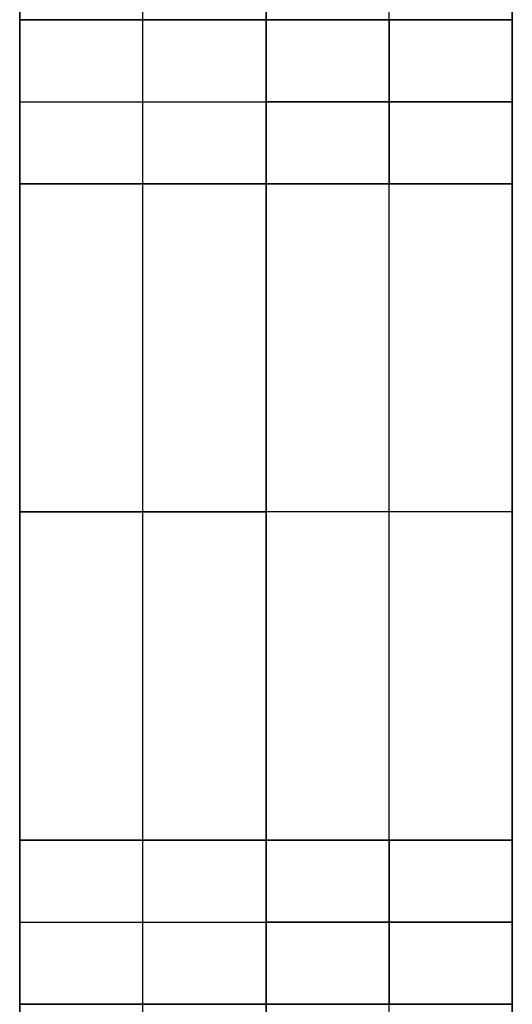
# Model space of a CAD drawing. Header units: millimetres. Extents: x -430 to 720, y 17 to 537.
# Tile 255 of 256: x 445 to 475, y 397 to 457. Entities that reach past the tile are written whole.
import ezdxf

# ---------------------------------------------------------------- set-up
doc = ezdxf.new("R2010")
doc.units = ezdxf.units.MM
doc.layers.add('Layer 01', color=18, linetype='Continuous', true_color=0x000000)

# ---------------------------------------------------------------- blocks, each defined once
blk = doc.blocks.new('Farmhouse Rectangular Coffee table vertical Leg v1')
at = {"layer": 'Layer 01', "color": 253, "true_color": 0xa0a0a0}
for p, q in [((0, 165), (15, 165)), ((0, -165), (0, 165)), ((7.5, 165, -60), (7.5, 165, 60)), ((15, 45), (15, 165)), ((0, 135, -25), (15, 135, -25)), ((7.5, 125, -30), (7.5, 135, -30)), ((7.5, 135, -20), (7.5, 125, -20)), ((7.5, 135, -30), (7.5, 135, -20)), ((0, 130, -30), (15, 130, -30)), ((0, 130, -20), (15, 130, -20)), ((0, 125, -25), (15, 125, -25)), ((7.5, 125, -20), (7.5, 125, -30)), ((15, 105, -60), (15, 105, 60)), ((0, 85, 25), (15, 85, 25)), ((7.5, 85, 30), (7.5, 75, 30)), ((7.5, 85, 20), (7.5, 85, 30)), ((7.5, 75, 20), (7.5, 85, 20)), ((0, 80, 30), (15, 80, 30)), ((0, 80, 20), (15, 80, 20)), ((0, 75, 25), (15, 75, 25)), ((7.5, 75, 30), (7.5, 75, 20)), ((30, 45), (15, 45)), ((15, 45, 60), (15, -165, 60)), ((15, -165, -60), (15, 45, -60)), ((22.5, 45, -60), (22.5, 45, 60)), ((30, -165), (30, 45)), ((0, 0, 60), (30, 0, 60)), ((0, 0, -60), (30, 0, -60)), ((0, 0, 60), (0, 0, -60)), ((30, -60, 60), (30, -60, -60)), ((0, -165), (30, -165)), ((15, -165, 60), (15, -165, -60))]:
    blk.add_line(p, q, dxfattribs=at)
for points in [[(15, 165, 60), (7.5, 165, 60), (0, 165, 60)], [(0, 165, 60), (0, 0, 60), (0, -165, 60)], [(0, -165, -60), (0, 0, -60), (0, 165, -60)], [(0, 165, -60), (7.5, 165, -60), (15, 165, -60)], [(0, 165, -60), (0, 165), (0, 165, 60)], [(15, 165, -60), (15, 105, -60), (15, 45, -60)], [(15, 165, 60), (15, 165), (15, 165, -60)], [(15, 45, 60), (15, 105, 60), (15, 165, 60)], [(0, 135, -30), (7.5, 135, -30), (15, 135, -30)], [(0, 125, -30), (0, 130, -30), (0, 135, -30)], [(0, 135, -20), (0, 130, -20), (0, 125, -20)], [(15, 135, -20), (7.5, 135, -20), (0, 135, -20)], [(0, 135, -30), (0, 135, -25), (0, 135, -20)], [(15, 135, -30), (15, 130, -30), (15, 125, -30)], [(15, 125, -20), (15, 130, -20), (15, 135, -20)], [(15, 135, -20), (15, 135, -25), (15, 135, -30)], [(15, 125, -30), (7.5, 125, -30), (0, 125, -30)], [(0, 125, -20), (0, 125, -25), (0, 125, -30)], [(15, 125, -20), (7.5, 125, -20), (0, 125, -20)], [(15, 125, -30), (15, 125, -25), (15, 125, -20)], [(0, 85, 30), (0, 80, 30), (0, 75, 30)], [(15, 85, 30), (7.5, 85, 30), (0, 85, 30)], [(0, 85, 20), (0, 85, 25), (0, 85, 30)], [(15, 85, 20), (7.5, 85, 20), (0, 85, 20)], [(0, 75, 20), (0, 80, 20), (0, 85, 20)], [(15, 75, 30), (15, 80, 30), (15, 85, 30)], [(15, 85, 30), (15, 85, 25), (15, 85, 20)], [(15, 85, 20), (15, 80, 20), (15, 75, 20)], [(0, 75, 30), (7.5, 75, 30), (15, 75, 30)], [(15, 75, 20), (7.5, 75, 20), (0, 75, 20)], [(0, 75, 30), (0, 75, 25), (0, 75, 20)], [(15, 75, 20), (15, 75, 25), (15, 75, 30)], [(15, 45, -60), (22.5, 45, -60), (30, 45, -60)], [(15, 45, 60), (15, 45), (15, 45, -60)], [(30, 45, 60), (22.5, 45, 60), (15, 45, 60)], [(30, 45, -60), (30, 45), (30, 45, 60)], [(30, 45, 60), (30, -60, 60), (30, -165, 60)], [(30, -165, -60), (30, -60, -60), (30, 45, -60)], [(0, -165, 60), (15, -165, 60), (30, -165, 60)], [(30, -165, -60), (15, -165, -60), (0, -165, -60)], [(0, -165, 60), (0, -165), (0, -165, -60)], [(30, -165, 60), (30, -165), (30, -165, -60)]]:
    blk.add_open_spline(points, degree=2, dxfattribs=at)
blk = doc.blocks.new('Square dowel v1')
at = {"layer": 'Layer 01', "color": 253, "true_color": 0xa0a0a0}
for p, q in [((-5, 0), (-5, 30)), ((-5, 30), (5, 30)), ((0, 0, 5), (0, 30, 5)), ((0, 0, -5), (0, 30, -5)), ((0, 30, -5), (0, 30, 5)), ((5, 0), (5, 30)), ((-5, 15, 5), (5, 15, 5)), ((-5, 15, -5), (-5, 15, 5)), ((5, 15, -5), (-5, 15, -5)), ((5, 15, 5), (5, 15, -5)), ((-5, 0), (5, 0)), ((0, 0, 5), (0, 0, -5))]:
    blk.add_line(p, q, dxfattribs=at)
for points in [[(5, 30, 5), (0, 30, 5), (-5, 30, 5)], [(-5, 30, 5), (-5, 15, 5), (-5, 0, 5)], [(-5, 30, 5), (-5, 30), (-5, 30, -5)], [(-5, 30, -5), (-5, 15, -5), (-5, 0, -5)], [(-5, 30, -5), (0, 30, -5), (5, 30, -5)], [(5, 0, -5), (5, 15, -5), (5, 30, -5)], [(5, 30, -5), (5, 30), (5, 30, 5)], [(5, 30, 5), (5, 15, 5), (5, 0, 5)], [(-5, 0, 5), (0, 0, 5), (5, 0, 5)], [(-5, 0, -5), (-5, 0), (-5, 0, 5)], [(5, 0, -5), (0, 0, -5), (-5, 0, -5)], [(5, 0, 5), (5, 0), (5, 0, -5)]]:
    blk.add_open_spline(points, degree=2, dxfattribs=at)
blk = doc.blocks.new('Farmhouse rectangular coffee table assembly v1')
at = {"layer": 'Layer 01', "extrusion": (1.83697e-16, -1.22465e-16, -1), "rotation": 360}
blk.add_blockref('Farmhouse Rectangular Coffee table vertical Leg v1', (-474.827, 177.156, 150), dxfattribs=at)
at = {"layer": 'Layer 01', "extrusion": (-1.33675e-14, 1, -1.30868e-14), "rotation": 90.0000000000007}
for p in [(-444.827, -125, 307.156), (-444.827, -175, 257.156)]:
    blk.add_blockref('Square dowel v1', p, dxfattribs=at)

msp = doc.modelspace()

# ---------------------------------------------------------------- block references
at = {"layer": 'Layer 01', "extrusion": (0, -1, 0)}
msp.add_blockref('Farmhouse rectangular coffee table assembly v1', (0, -288.28, -277.359), dxfattribs=at)

doc.saveas('drawing.dxf')
